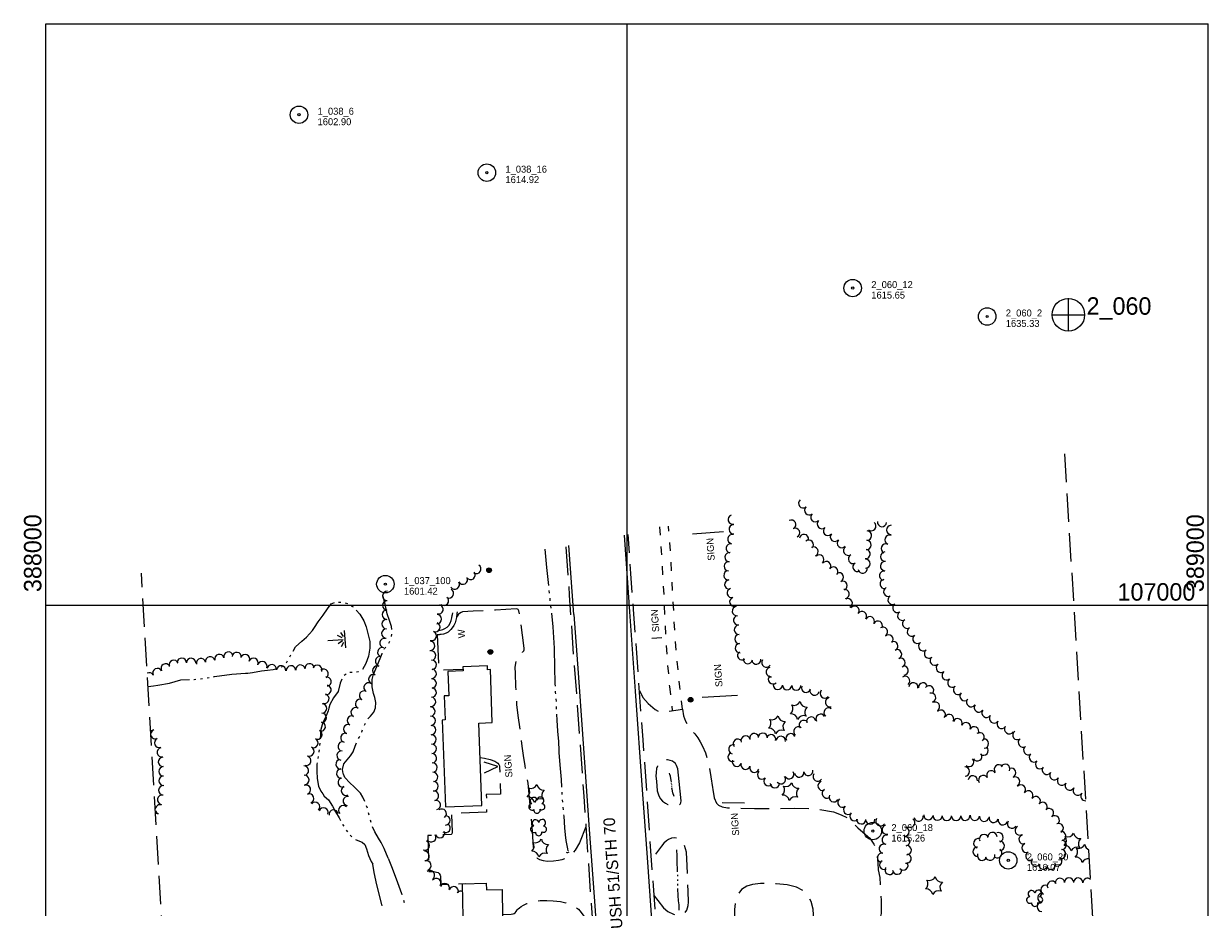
# Model space of a CAD drawing. Header units: feet. Extents: x 387890 to 389858, y 106000 to 107500.
# Tile 2 of 4: x 387981 to 389000, y 106740 to 107500. Entities that reach past the tile are written whole.
import ezdxf
from ezdxf.enums import TextEntityAlignment as Align

# ---------------------------------------------------------------- set-up
doc = ezdxf.new("R2010")
doc.units = ezdxf.units.FT
doc.header["$MEASUREMENT"] = 0
for name, pattern in [('DGN Style 3', [34.137082, 24.38363, -9.753452]), ('DGN Style 5', [17.068541, 7.315089, -9.753452]), ('DGN Style 6', [46.377664, 0.024384, -9.753452, 17.068541, -9.753452, 0.024384, -9.753452])]:
    doc.linetypes.add(name, pattern=pattern)
for name, color, linetype, lineweight in [('E_DWY', 73, 'DGN Style 3', 0), ('E_LAND_Vegetation', 21, 'Continuous', 0), ('E_MAP_GridLines', 251, 'Continuous', 0), ('E_MAP_Limits', 21, 'DGN Style 3', 0), ('E_MAP_PassPoints', 40, 'Continuous', 0), ('E_MISCPROP', 40, 'Continuous', 0), ('E_MISCPROP_HvyLine', 54, 'Continuous', 13), ('E_MISCPROP_Railing', 40, 'Continuous', 0), ('E_PATH_Sidewalk', 73, 'DGN Style 5', 0), ('E_RDWY', 40, 'Continuous', 13), ('E_RDWY_Gravel', 40, 'DGN Style 3', 13), ('E_RDWY_Name', 221, 'Continuous', 0), ('E_WTR', 251, 'DGN Style 6', 0)]:
    doc.layers.add(name, color=color, linetype=linetype, lineweight=lineweight)
doc.styles.add('Style-IGR_FONT_0', font='IGR_FONT_0.shx')

# ---------------------------------------------------------------- blocks, each defined once
blk = doc.blocks.new('PP')
at = {"layer": 'E_MAP_PassPoints', "color": 40, "linetype": 'Continuous', "lineweight": 0}
for radius in [7.5, 0.96]:
    blk.add_circle((0, 0), radius, dxfattribs=at)
blk = doc.blocks.new('PHOTOC')
at = {"layer": 'E_MAP_Limits', "color": 73, "linetype": 'Continuous', "lineweight": 0}
for p, q in [((0.1, 14.1), (0.1, -13.8)), ((-13.8, 0), (14.1, 0))]:
    blk.add_line(p, q, dxfattribs=at)
blk.add_circle((0.2, 0), 14, dxfattribs=at)
blk = doc.blocks.new('WAL')
at = {"layer": 'E_MISCPROP_Railing', "color": 40, "linetype": 'Continuous', "lineweight": 0, "style": 'Style-IGR_FONT_0'}
blk.add_text('W', height=6, rotation=359.9999, dxfattribs=at).set_placement((-2.3, -0.3), align=Align.MIDDLE_LEFT)
blk = doc.blocks.new('CULVRT_4')
at = {"layer": 'E_MISCPROP_Railing', "color": 40, "linetype": 'Continuous', "lineweight": 0}
blk.add_arc((10, 7.5), 12.5, 216.87842, 323.11799, dxfattribs=at)
blk = doc.blocks.new('POLE_1')
at = {"layer": 'E_MISCPROP', "color": 20, "linetype": 'Continuous', "lineweight": 0}
for radius in [2.02, 1.52, 1.01, 0.502]:
    blk.add_circle((0, 0), radius, dxfattribs=at)
blk = doc.blocks.new('SIGN')
at = {"layer": 'E_MISCPROP', "color": 20, "linetype": 'Continuous', "lineweight": 0, "style": 'Style-IGR_FONT_0'}
blk.add_text('SIGN', height=6, rotation=359.9999, dxfattribs=at).set_placement((-9.6, 0), align=Align.MIDDLE_LEFT)
blk = doc.blocks.new('PINEL')
at = {"layer": 'E_LAND_Vegetation', "color": 93, "linetype": 'Continuous', "lineweight": 0}
for centre, start, end in [((-8.1, 7.3), 275.2112, 0.9761), ((-10.4, -3.4), 335.2112, 60.9761), ((2.3, 10.7), 215.2112, 300.9761), ((10.4, 3.4), 155.2112, 240.9761), ((-2.3, -10.7), 35.2112, 120.9761), ((8.1, -7.3), 95.2112, 180.9761)]:
    blk.add_arc(centre, 5.72, start, end, dxfattribs=at)
blk = doc.blocks.new('TREE')
at = {"layer": 'E_LAND_Vegetation', "color": 93, "linetype": 'Continuous', "lineweight": 0}
for centre, radius, start, end in [((-4.5, 0.2), 2.78, 78.0715, 279.0825), ((-1.5, 4.3), 2.78, 1.3945, 209.1674), ((3.6, 2.4), 2.97, 278.4236, 139.6574), ((-2, -4.2), 2.61, 140.7796, 358.7122), ((3.5, -3.4), 2.97, 196.0744, 79.0477)]:
    blk.add_arc(centre, radius, start, end, dxfattribs=at)
blk = doc.blocks.new('MARSH')
at = {"layer": 'E_WTR', "color": 161, "linetype": 'Continuous', "lineweight": 0}
for p, q in [((0, 15), (0, 1.6)), ((-6.1, 3.5), (-2.4, 1.4)), ((-1.3, 2.4), (-3.5, 6.2)), ((1.5, 2.4), (3.7, 6.2)), ((6.2, 3.5), (2.6, 1.4)), ((-7.4, 0), (7.4, 0))]:
    blk.add_line(p, q, dxfattribs=at)

msp = doc.modelspace()

# ---------------------------------------------------------------- linework, layer by layer
at = {"layer": 'E_DWY', "color": 51, "linetype": 'DGN Style 3', "lineweight": 0, "flags": 128}
for points in [[(388464.6, 106809.2), (388459.1, 106795.4), (388455.5, 106789.3), (388453, 106786.2), (388449.9, 106783.7), (388447, 106782), (388444, 106780.8), (388440.9, 106780.2), (388436.6, 106779.8), (388431.3, 106779.5), (388428.1, 106779.9), (388425.1, 106781), (388423, 106782.1), (388421.6, 106784), (388420.4, 106786.5), (388419.7, 106788.6), (388419.4, 106791.2), (388418.7, 106805.4), (388416.7, 106827.9), (388414.9, 106846.9), (388413.9, 106853.5), (388412.3, 106861.7), (388410.9, 106870.7), (388409.9, 106878.7), (388408, 106892.6), (388406.3, 106905), (388405.3, 106914.4), (388404.7, 106922.2), (388404.4, 106929.9), (388404, 106941.4), (388403.8, 106946.3), (388404.2, 106950), (388404.9, 106952.6), (388406.1, 106955.2), (388408.1, 106957.7), (388410.2, 106959.4), (388411.2, 106960.6), (388411.5, 106961.5), (388411.4, 106962.9), (388410.1, 106974.2), (388407.9, 106990.8), (388406.9, 106995.1), (388406.2, 106996.2), (388405.8, 106996.5), (388404.7, 106996.8), (388386.7, 106995.5), (388367.7, 106994.7), (388358.5, 106994.1), (388357.2, 106993.6), (388355.9, 106992.8), (388355.1, 106992.1), (388354.5, 106991.2), (388354, 106990.4), (388353.1, 106988.6)], [(388336.8, 106974.3), (388338.2, 106944.1), (388358.8, 106945)], [(388510.6, 106926.5), (388513.7, 106920.6), (388518.2, 106915.4), (388524.3, 106910.1), (388527.7, 106908.3), (388530.6, 106908), (388547.6, 106910.4), (388548.5, 106904.7), (388550.4, 106900), (388552.8, 106895.6), (388555.5, 106892.5), (388558.2, 106889.3), (388560.9, 106885.7), (388562.8, 106882.5), (388565, 106878.5), (388567.4, 106872.9), (388570.1, 106863.7), (388572.1, 106852.4), (388573.5, 106843.2), (388573.7, 106841.3)], [(388373.6, 106868.9), (388377.4, 106868.4), (388382.3, 106867.3), (388386.4, 106865.7), (388388.9, 106864), (388389.8, 106862.8), (388390.2, 106861.8), (388390.3, 106860.7), (388391, 106837.4), (388378.9, 106837.2), (388379.2, 106821.8), (388348.9, 106820.9), (388349.5, 106805), (388349.5, 106803.7), (388349.3, 106803.3), (388349, 106803), (388348.6, 106802.7), (388328.5, 106801.7), (388329.5, 106770.9), (388333.9, 106770.8), (388336.2, 106770.4), (388337.5, 106769.9), (388338.5, 106769.2), (388339.2, 106767.8), (388339.6, 106766.7), (388339.7, 106759.9), (388360.9, 106760.5), (388360.9, 106760.3)], [(388544.9, 106848.3), (388543.8, 106859.1), (388542.6, 106862.1), (388541.6, 106863.7), (388540.6, 106864.6), (388539, 106865.6), (388537, 106866.3), (388534.8, 106866.8), (388532.8, 106866.7), (388530.4, 106865.9), (388528.8, 106864.9), (388527.3, 106863.4), (388526.2, 106861.4), (388525.3, 106859.4), (388525, 106856.1), (388524.9, 106852.9), (388525.2, 106848.6)], [(388525.2, 106848.6), (388526, 106840.3), (388527.3, 106836), (388528.7, 106833.2), (388530.6, 106831.2), (388533, 106829.6), (388535.2, 106828.5), (388537.3, 106827.6), (388538.9, 106827.5), (388541.1, 106827.6), (388544.9, 106828.1), (388545.8, 106828.7), (388546.4, 106829.8), (388546.6, 106831.6), (388544.9, 106848.3)], [(388573.7, 106841.3), (388575, 106834.2), (388576.9, 106829.6), (388578.7, 106827.8), (388581.8, 106826.6), (388586.5, 106825.5), (388609.7, 106824.9), (388643.9, 106825.2), (388662.6, 106824.8), (388677.5, 106822.3), (388684.3, 106819.7), (388689.9, 106816.9), (388693.6, 106813.4), (388698.4, 106808.4), (388702.8, 106804.8), (388708.9, 106799.4), (388712.3, 106794.3), (388714, 106790.5), (388715.1, 106784), (388715.7, 106778.1), (388716.1, 106772.3), (388717.4, 106765.6), (388718.1, 106755.5), (388718.5, 106746.2), (388718.6, 106734.6), (388717.3, 106729.1), (388715.5, 106724.3), (388712.5, 106718.3), (388708.1, 106714), (388703.5, 106710.2), (388699, 106707.9), (388693.5, 106705.4), (388687.7, 106703.3), (388681.2, 106702), (388676.9, 106701.7), (388673.8, 106702.1), (388669.7, 106704), (388666.5, 106706.7), (388663.5, 106712.7), (388661.6, 106719.9), (388660.8, 106728.6), (388660.1, 106738.4), (388658.3, 106744.9), (388655.8, 106749.9), (388651.3, 106754.5), (388645.9, 106757.5), (388637.7, 106759.4), (388628.4, 106760.3), (388621.8, 106760.7), (388614.7, 106760.5), (388607.9, 106759.8), (388602.9, 106758.1), (388598.4, 106755.3), (388595.4, 106751.3), (388593.2, 106744.9), (388592.3, 106738.1), (388592.4, 106728.9), (388592.7, 106719.3), (388592.6, 106711), (388591.1, 106706.5), (388588.7, 106703.8), (388585.2, 106702.6), (388581, 106702.3), (388566.5, 106701.5), (388554.9, 106700.7), (388550, 106699.7), (388547.8, 106698.7), (388545.4, 106697.2), (388543.1, 106694.3), (388541.4, 106691.5), (388536.1, 106680), (388533, 106670.1), (388531.3, 106661.7), (388530.1, 106651.7)], [(388523.3, 106750), (388526.4, 106745.8), (388531.4, 106739.5), (388535.1, 106736.5), (388540, 106734.1), (388542.5, 106733.4), (388545.6, 106733.3), (388548.2, 106734.2), (388550.1, 106735.6), (388551.4, 106737.7), (388552.6, 106741.5), (388552.8, 106744.6), (388552.6, 106754), (388551.7, 106775.7), (388551, 106787.6), (388549.4, 106793.6), (388547.8, 106796.2), (388545.3, 106798.3), (388543.2, 106799.5), (388540.5, 106799.9), (388538.1, 106799.5), (388535.6, 106798.4), (388533.8, 106797.2), (388531.5, 106795.2), (388529.6, 106792.5), (388521.1, 106781)], [(388393, 106734), (388400.3, 106734.1), (388402, 106734.3), (388402.9, 106734.7), (388403.8, 106735.4), (388404.5, 106736.5), (388405.4, 106737.8), (388406.3, 106738.8), (388407.5, 106739.7), (388408.8, 106740.6), (388410.9, 106741.8), (388413.8, 106743.3), (388416.9, 106744.5), (388421.1, 106745.3), (388425.2, 106745.8), (388430.9, 106745.9), (388436.3, 106745.7), (388442.7, 106745), (388447.3, 106743.8), (388451.3, 106742.3), (388455.3, 106740.6), (388458.2, 106738.5), (388460.6, 106735.7), (388462.8, 106732.5), (388470.9, 106717.5)]]:
    msp.add_lwpolyline(points, dxfattribs=at)
at = {"layer": 'E_LAND_Vegetation', "color": 93, "linetype": 'Continuous', "lineweight": 0}
for centre, radius, start, end in [((388651.5, 107087.5), 4.01, 128.498, 308.4827), ((388656.6, 107081.5), 4.01, 132.8905, 312.8752), ((388662, 107075.6), 4.01, 132.8905, 312.8752), ((388590.8, 107073.5), 3.99, 106.2542, 286.2389), ((388591.7, 107065.1), 3.99, 92.5324, 272.5171), ((388641.3, 107069.2), 3.94, 297.6518, 117.6364), ((388667.5, 107069.7), 4.01, 132.7653, 312.75), ((388710.1, 107067.9), 4.01, 230.7654, 50.7501), ((388719.3, 107071.4), 4.01, 174.0084, 353.9931), ((388727.2, 107064.6), 4.01, 90.7946, 270.7792), ((388590.6, 107056.7), 3.99, 79.2848, 259.2695), ((388644.6, 107062.2), 3.94, 294.0253, 114.01), ((388652.2, 107056.9), 3.94, 352.0308, 172.0155), ((388672.9, 107063.8), 4.01, 132.7653, 312.75), ((388678.8, 107058.7), 4.01, 139.4547, 319.4394), ((388706.4, 107059.7), 4.01, 267.2325, 87.2171), ((388725.7, 107056.1), 4.01, 68.9709, 248.9555), ((388589.2, 107048.8), 3.99, 79.2848, 259.2695), ((388656.4, 107052), 3.94, 312.2433, 132.228), ((388660.5, 107046), 3.94, 296.1578, 116.1424), ((388684.8, 107053.3), 4.01, 137.5268, 317.5115), ((388690.2, 107046.7), 4.01, 123.0361, 303.0208), ((388705.2, 107043.9), 4.01, 263.248, 83.2327), ((388706, 107051.7), 4.01, 266.8163, 86.8009), ((388722.6, 107048.6), 4.01, 66.7561, 246.7408), ((388588.2, 107041.1), 3.99, 83.3181, 263.3028), ((388665.4, 107039.2), 3.94, 312.6617, 132.6463), ((388671.4, 107033.6), 3.94, 322.9378, 142.9225), ((388694.4, 107039.7), 4.01, 117.6703, 297.655), ((388705.1, 107035.6), 4.01, 269.9252, 89.9099), ((388722, 107041.7), 4.01, 92.5226, 272.5073), ((388721.9, 107033.5), 4.01, 87.4837, 267.4684), ((388365.4, 107025.9), 4.02, 217.0815, 37.0662), ((388370.3, 107031), 4.02, 238.7565, 58.7411), ((388587.2, 107025.6), 3.99, 94.9104, 274.8951), ((388587.5, 107033.3), 3.99, 86.6707, 266.6554), ((388677.5, 107028.8), 3.94, 318.8907, 138.8754), ((388682.3, 107023.9), 3.94, 294.0649, 114.0496), ((388698.2, 107032.8), 4.01, 120.9167, 300.9014), ((388702.7, 107031.4), 4.01, 191.4039, 11.3885), ((388721, 107025.3), 4.01, 79.2008, 259.1855), ((388351.8, 107017.5), 4.02, 213.309, 33.2936), ((388358.8, 107021.9), 4.02, 208.5787, 28.5634), ((388587.9, 107017.7), 3.99, 94.9104, 274.8951), ((388685.5, 107016.7), 3.94, 294.0649, 114.0496), ((388721.6, 107018.1), 4.01, 99.1081, 279.0927), ((388293.7, 107007.8), 4.02, 88.6138, 268.5985), ((388346.8, 107010), 4.02, 243.7218, 63.7065), ((388590, 107010.4), 3.99, 106.1665, 286.1512), ((388687.2, 107009.5), 3.94, 280.9814, 100.9661), ((388724.7, 107011.4), 4.01, 115.822, 295.8067), ((388728.4, 107004.5), 4.01, 120.7839, 300.7686), ((388293.6, 106999.7), 4.02, 88.6138, 268.5985), ((388337.8, 106996.3), 4.02, 255.167, 75.1516), ((388342.5, 107003.7), 4.02, 230.3612, 50.3458), ((388592.2, 107002.8), 3.99, 109.1154, 289.1001), ((388594.5, 106994.8), 3.99, 97.5198, 277.5045), ((388689.9, 107001.6), 3.94, 296.7018, 116.6865), ((388695.7, 106995.2), 3.94, 323.7515, 143.7362), ((388732.5, 106997.6), 4.01, 120.7839, 300.7686), ((388293.1, 106983.6), 4.02, 88.339, 268.3236), ((388293.4, 106991.7), 4.02, 88.6138, 268.5985), ((388336.4, 106988), 4.02, 268.2096, 88.1943), ((388595.5, 106986.9), 3.99, 97.5198, 277.5045), ((388702.1, 106990.5), 3.94, 325.454, 145.4387), ((388708.9, 106986.1), 3.94, 331.1514, 151.1361), ((388736.7, 106990.8), 4.01, 121.4315, 301.4162), ((388740.9, 106983.9), 4.01, 121.3127, 301.2973), ((388292.9, 106975.6), 4.02, 88.339, 268.3236), ((388332.1, 106973.4), 4.02, 249.1885, 69.1731), ((388335.1, 106980.9), 4.02, 246.9731, 66.9578), ((388596.2, 106978.7), 3.99, 92.526, 272.5107), ((388715.7, 106982.3), 3.94, 330.3722, 150.3568), ((388720.1, 106977.2), 3.94, 302.881, 122.8657), ((388745, 106977.1), 4.01, 121.3127, 301.2973), ((388291.3, 106967.3), 4.02, 77.2755, 257.2602), ((388330.6, 106964.9), 4.02, 264.5852, 84.5699), ((388596.6, 106970.8), 3.99, 92.526, 272.5107), ((388597, 106962.9), 3.99, 95.6471, 275.6318), ((388725, 106970.5), 3.94, 315.7407, 135.7253), ((388729.1, 106964.8), 3.94, 294.3262, 114.3109), ((388749.8, 106971), 4.01, 128.5064, 308.4911), ((388754.8, 106964.6), 4.01, 127.5665, 307.5512), ((388149.3, 106953.6), 4.02, 15.0022, 194.9868), ((388157.1, 106955.7), 4.02, 15.0022, 194.9868), ((388164.2, 106955.3), 4.02, 352.603, 172.5876), ((388171.4, 106953.5), 4.02, 336.2592, 156.2439), ((388289.4, 106959.4), 4.02, 75.4166, 255.4013), ((388331.5, 106956.5), 4.02, 276.7915, 96.7762), ((388599, 106956.7), 3.99, 127.0923, 307.077), ((388732.3, 106957.7), 3.94, 293.6472, 113.6319), ((388759.7, 106958.3), 4.01, 127.5665, 307.5512), ((388103.1, 106945.5), 4.02, 30.2446, 210.2293), ((388110, 106948.6), 4.02, 19.0812, 199.0659), ((388117, 106950.4), 4.02, 358.0587, 178.0434), ((388125, 106950.2), 4.02, 358.0587, 178.0434), ((388133.5, 106950), 4.02, 11.1452, 191.1299), ((388141.4, 106951.6), 4.02, 11.1452, 191.1299), ((388178.7, 106950.3), 4.02, 336.2592, 156.2439), ((388186.3, 106947.4), 4.02, 339.2525, 159.2372), ((388194.4, 106944.8), 4.02, 352.6589, 172.6436), ((388202.4, 106943.8), 4.02, 352.6589, 172.6436), ((388210.9, 106943.8), 4.02, 4.9115, 184.8962), ((388219, 106944.5), 4.02, 7.348, 187.3326), ((388226.9, 106945.6), 4.02, 7.348, 187.3326), ((388233.6, 106944.4), 4.02, 338.8969, 158.8816), ((388285.1, 106943.6), 4.02, 65.6565, 245.6412), ((388287.5, 106951.7), 4.02, 77.0025, 256.9872), ((388332.1, 106948.6), 4.02, 274.1412, 94.1259), ((388604, 106953.5), 3.99, 170.2951, 350.2798), ((388611.2, 106953.1), 3.99, 187.2913, 7.276), ((388619.8, 106950.6), 3.99, 146.3336, 326.3183), ((388623.6, 106942.3), 3.99, 99.9856, 279.9702), ((388735.3, 106950.5), 3.94, 291.2183, 111.2029), ((388738, 106943.7), 3.94, 274.567, 94.5517), ((388764.7, 106952.2), 4.01, 130.2014, 310.186), ((388770, 106946), 4.01, 127.9552, 307.9399), ((388089, 106937.8), 4.02, 31.4564, 115.0069), ((388096, 106941.5), 4.02, 27.1128, 207.0975), ((388238.9, 106940.8), 4.02, 304.058, 124.0426), ((388241.5, 106934.2), 4.02, 279.9963, 99.981), ((388281.7, 106936.3), 4.02, 65.6565, 245.6412), ((388332, 106940.9), 4.02, 265.8692, 85.8538), ((388332, 106932.6), 4.02, 273.3738, 93.3584), ((388625.5, 106936.1), 3.99, 133.4832, 313.4679), ((388739.3, 106934.8), 3.94, 308.6418, 128.6264), ((388774.9, 106939.6), 4.01, 127.9552, 307.9399), ((388779.8, 106933.3), 4.01, 127.9552, 307.9399), ((388241.4, 106927.1), 4.02, 258.7327, 78.7174), ((388273.8, 106922.2), 4.02, 61.9053, 241.89), ((388277.6, 106929.1), 4.02, 58.8387, 238.8234), ((388332, 106924.8), 4.02, 265.284, 85.2687), ((388629.7, 106931.3), 3.99, 177.5562, 357.5409), ((388637.7, 106931), 3.99, 177.5562, 357.5409), ((388645.6, 106930.8), 3.99, 179.3452, 359.3299), ((388654, 106928.9), 3.99, 159.961, 339.9457), ((388661.3, 106926.5), 3.99, 167.2715, 347.2562), ((388670, 106924), 3.99, 136.4044, 316.3891), ((388746.3, 106929.2), 3.94, 351.4903, 171.475), ((388754.6, 106929.2), 3.94, 7.1026, 187.0873), ((388759.9, 106926.7), 3.94, 322.535, 142.5197), ((388784.7, 106927), 4.01, 127.9552, 307.9399), ((388239.7, 106919.4), 4.02, 255.5659, 75.5506), ((388270.3, 106915), 4.02, 64.4513, 244.436), ((388331.4, 106916.8), 4.02, 265.9426, 85.9273), ((388674.6, 106916.5), 3.99, 102.3048, 282.2895), ((388761.6, 106920.4), 3.94, 287.0245, 107.0092), ((388765, 106912.7), 3.94, 301.2311, 121.2157), ((388790.3, 106921.7), 4.01, 136.7723, 316.7569), ((388796, 106916.5), 4.01, 145.1632, 325.1479), ((388237.4, 106903.1), 4.02, 268.44, 88.4247), ((388237.6, 106911.1), 4.02, 268.44, 88.4247), ((388266.5, 106907.8), 4.02, 61.8496, 241.8343), ((388330.8, 106908.5), 4.02, 272.5266, 92.5113), ((388666.5, 106902.2), 3.99, 29.0968, 209.0814), ((388673.3, 106907.6), 3.99, 53.669, 233.6537), ((388769.9, 106905.8), 3.94, 318.5417, 138.5263), ((388777.1, 106902), 3.99, 330.2054, 150.1901), ((388802.6, 106911.9), 4.01, 145.1632, 325.1479), ((388809.2, 106907.3), 4.01, 143.5094, 323.4941), ((388236.5, 106895.4), 4.02, 260.1201, 80.1048), ((388260.1, 106893.3), 4.02, 67.1802, 247.1649), ((388263.2, 106900.7), 4.02, 67.1802, 247.1649), ((388331.2, 106900.5), 4.02, 272.5266, 92.5113), ((388331.5, 106892.5), 4.02, 271.7305, 91.7152), ((388647.3, 106891.3), 3.99, 53.8664, 233.8511), ((388652, 106896.9), 3.99, 37.2982, 217.2829), ((388658.4, 106899.8), 3.99, 14.2357, 194.2204), ((388784.4, 106898.3), 3.99, 336.3263, 156.311), ((388791.5, 106895), 3.99, 332.6241, 152.6088), ((388798.6, 106891.4), 3.99, 332.6241, 152.6088), ((388815.7, 106902.5), 4.01, 143.5094, 323.4941), ((388822.2, 106897.8), 4.01, 144.2037, 324.1884), ((388828.7, 106893.3), 4.01, 145.9177, 325.9024), ((388090, 106896), 4.02, 273.9506, 301.964), ((388094.4, 106888.9), 4.02, 112.0041, 172.4736), ((388094.4, 106888.9), 4.02, 194.3116, 291.9888), ((388097.4, 106881.4), 4.02, 112.0041, 291.9888), ((388230.2, 106881.3), 4.02, 244.7179, 64.7025), ((388233.7, 106888.6), 4.02, 243.3271, 63.3118), ((388257.7, 106885.8), 4.02, 73.3936, 253.3782), ((388331.8, 106884.4), 4.02, 271.7305, 91.7152), ((388595.3, 106880.7), 3.99, 38.6546, 218.6393), ((388602, 106883.5), 3.99, 19.9379, 199.9225), ((388609.5, 106885.6), 3.99, 15.9933, 195.9779), ((388616.7, 106885.9), 3.99, 356.6462, 176.6309), ((388624, 106884.6), 3.99, 343.0302, 163.0149), ((388632.2, 106883.2), 3.99, 354.0939, 174.0786), ((388640.7, 106885.4), 3.99, 24.6656, 204.6503), ((388803.3, 106886.3), 3.99, 306.3922, 126.3769), ((388807, 106880.8), 3.99, 273.5869, 93.5716), ((388835.8, 106888.2), 4.01, 125.5219, 305.5065), ((388840.5, 106881.7), 4.01, 125.5219, 305.5065), ((388099.7, 106873.3), 4.02, 100.4033, 280.388), ((388226.7, 106874.1), 4.02, 244.7179, 64.7025), ((388254.4, 106870.5), 4.02, 82.2211, 262.2057), ((388255.4, 106878.5), 4.02, 82.2211, 262.2057), ((388332, 106876.4), 4.02, 271.2692, 91.2539), ((388591.4, 106875.9), 3.99, 76.9505, 256.9352), ((388806.7, 106874.8), 3.99, 228.3318, 48.3165), ((388845.1, 106875.1), 4.01, 125.5219, 305.5065), ((388100.8, 106865.1), 4.02, 93.6072, 273.5919), ((388224.1, 106866.1), 4.02, 255.0618, 75.0465), ((388253.5, 106863), 4.02, 94.8162, 274.8008), ((388332.2, 106868.3), 4.02, 273.1343, 93.119), ((388332.7, 106860.3), 4.02, 273.1343, 93.119), ((388590.8, 106869.4), 3.99, 111.3294, 291.3141), ((388594.5, 106865.2), 3.99, 159.8252, 339.8098), ((388794.4, 106865), 3.99, 225.9386, 45.9233), ((388801.3, 106869.9), 3.99, 211.4891, 31.4737), ((388849.9, 106869), 4.01, 132.5533, 312.538), ((388855.3, 106863.1), 4.01, 132.5533, 312.538), ((388101.2, 106857), 4.02, 91.3933, 271.378), ((388222.1, 106857.7), 4.02, 273.0702, 93.0548), ((388254.1, 106855), 4.02, 94.8162, 274.8008), ((388333.2, 106852.2), 4.02, 274.097, 94.0816), ((388601.9, 106862.6), 3.99, 161.673, 341.6576), ((388609.5, 106860.1), 3.99, 161.673, 341.6576), ((388616.1, 106854.2), 3.99, 133.2736, 313.2583), ((388639.5, 106854.5), 3.99, 210.0406, 30.0253), ((388648.1, 106855.9), 3.99, 187.8824, 7.867), ((388655.9, 106857.3), 3.99, 190.4907, 10.4754), ((388664, 106852.5), 3.99, 145.162, 325.1467), ((388790.6, 106856.8), 3.99, 272.5225, 92.5071), ((388813.3, 106853.6), 3.99, 30.967, 210.9517), ((388819.8, 106858.7), 3.99, 39.8806, 219.8653), ((388825.3, 106859.2), 3.99, 333.4717, 153.4564), ((388830.5, 106855.8), 3.99, 292.599, 112.5837), ((388861.1, 106858.3), 4.01, 144.2949, 324.2796), ((388867.6, 106853.6), 4.01, 144.7788, 324.7634), ((388101.1, 106840.7), 4.02, 87.0462, 267.0309), ((388101.3, 106848.9), 4.02, 91.3933, 271.378), ((388222.5, 106849.6), 4.02, 273.0702, 93.0548), ((388223.8, 106841.1), 4.02, 290.7851, 110.7698), ((388255.4, 106847.5), 4.02, 107.3839, 287.3686), ((388258.2, 106840.3), 4.02, 114.8099, 294.7946), ((388333.6, 106844.2), 4.02, 271.8356, 91.8203), ((388621.6, 106848.5), 3.99, 135.8874, 315.8721), ((388627.1, 106846.7), 3.99, 181.2265, 1.2112), ((388632.4, 106850.2), 3.99, 218.3119, 38.2965), ((388668.2, 106844.5), 3.99, 109.491, 289.4757), ((388797.4, 106849.2), 3.99, 352.7063, 172.691), ((388806.4, 106849.5), 3.99, 30.967, 210.9517), ((388833.8, 106848.3), 3.99, 298.0835, 118.0682), ((388838.9, 106841.4), 3.99, 318.1589, 138.1436), ((388874.1, 106849), 4.01, 144.7788, 324.7634), ((388880.8, 106844.8), 4.01, 148.8328, 328.8175), ((388100.1, 106832.5), 4.02, 79.9199, 259.9046), ((388226.6, 106833.6), 4.02, 290.7851, 110.7698), ((388259.8, 106831.5), 4.02, 80.8012, 260.7859), ((388334, 106835.9), 4.02, 281.1391, 101.1238), ((388671.8, 106837.9), 3.99, 121.5773, 301.562), ((388677.8, 106834.7), 3.99, 152.0647, 332.0494), ((388845.2, 106836.2), 3.99, 323.5575, 143.5422), ((388851.6, 106831.4), 3.99, 323.5575, 143.5422), ((388887.7, 106840.5), 4.01, 147.3914, 327.3761), ((388894.3, 106835.7), 4.01, 142.9921, 274.9879), ((388098.2, 106824.3), 4.02, 69.067, 173.5343), ((388231.7, 106826.4), 4.02, 317.5228, 137.5075), ((388238.9, 106821.6), 4.02, 340.3888, 160.3735), ((388247.6, 106819.8), 4.02, 8.1308, 188.1155), ((388255.8, 106823.5), 4.02, 46.0164, 226.0011), ((388335.5, 106828), 4.02, 281.1391, 101.1238), ((388340.6, 106820.6), 4.02, 307.5985, 127.5832), ((388685.2, 106830.1), 3.99, 128.7316, 308.7163), ((388690.2, 106823.9), 3.99, 128.7316, 308.7163), ((388857.5, 106826.4), 3.99, 318.8801, 138.8648), ((388863, 106821.1), 3.99, 308.1458, 128.1304), ((388098.2, 106824.3), 4.02, 193.2509, 249.0517), ((388095.2, 106816.7), 4.02, 65.2237, 100.1016), ((388343.8, 106814.8), 4.02, 271.596, 91.5807), ((388695.7, 106818.5), 3.99, 135.4109, 315.3956), ((388701.4, 106815.7), 3.99, 178.2096, 358.1943), ((388709.2, 106815.5), 3.99, 183.6955, 3.6801), ((388718, 106814.1), 3.99, 146.5834, 326.5681), ((388743.6, 106812.9), 3.99, 236.1681, 56.1528), ((388750.9, 106818.1), 3.99, 190.9803, 10.965), ((388759.2, 106819.3), 3.99, 176.7092, 356.6939), ((388767.2, 106818.9), 3.99, 176.7092, 356.6939), ((388775, 106818.6), 3.99, 180.2366, 0.2213), ((388783, 106818.6), 3.99, 181.0313, 1.016), ((388791, 106818.8), 3.99, 181.0313, 1.016), ((388799.2, 106818.8), 3.99, 173.2249, 353.2096), ((388807.2, 106817.9), 3.99, 173.2249, 353.2096), ((388815.3, 106816.9), 3.99, 165.715, 345.6997), ((388823.1, 106814.9), 3.99, 165.715, 345.6997), ((388831.1, 106812), 3.99, 148.5707, 328.5554), ((388867.9, 106814.9), 3.99, 308.1458, 128.1304), ((388339.1, 106803.9), 4.02, 201.2629, 21.2476), ((388343.9, 106808.2), 4.02, 235.6637, 55.6484), ((388723.3, 106806.9), 3.99, 103.8326, 283.8173), ((388738.8, 106805.1), 3.99, 270.0878, 90.0725), ((388814.2, 106800.4), 4.07, 4.2838, 184.2685), ((388819.5, 106800.3), 4.07, 288.7978, 108.7824), ((388837.7, 106806.1), 3.99, 118.2036, 298.1883), ((388871.4, 106808.2), 3.99, 295.9959, 115.9806), ((388873.5, 106801.4), 3.99, 275.7974, 95.782), ((388326.1, 106793.1), 4.02, 247.8565, 67.8412), ((388331.5, 106800.2), 4.02, 212.6953, 32.68), ((388720.8, 106790.3), 3.99, 71.8464, 251.8311), ((388723.3, 106798.2), 3.99, 80.9382, 260.9228), ((388739.2, 106796.7), 3.99, 282.1513, 102.136), ((388740.6, 106789.3), 3.99, 271.478, 91.4627), ((388802.2, 106795.2), 4.07, 73.6002, 253.5849), ((388807.1, 106798.7), 4.07, 23.2063, 203.1909), ((388820.5, 106793), 4.07, 271.1214, 91.106), ((388841.1, 106798.5), 3.99, 105.3279, 285.3126), ((388843.6, 106791.1), 3.99, 110.9579, 290.9425), ((388873.9, 106793.8), 3.99, 265.3135, 85.2982), ((388888.5, 106796.4), 5.72, 249.2388, 335.0037), ((388899.4, 106794.9), 5.72, 189.2388, 247.6976), ((388325.9, 106784.2), 4.02, 272.5227, 92.5074), ((388719.4, 106782.7), 3.99, 79.8259, 259.8106), ((388740.4, 106781.9), 3.99, 256.1397, 76.1244), ((388801.6, 106788), 4.07, 94.2127, 274.1973), ((388805.4, 106784.5), 4.07, 159.7785, 339.7632), ((388812.3, 106784.5), 4.07, 193.148, 13.1326), ((388818.4, 106786.6), 4.07, 238.2342, 58.2188), ((388846.9, 106784.2), 3.99, 118.2002, 298.1849), ((388870.1, 106779.5), 3.99, 242.0095, 61.9942), ((388873.3, 106785.9), 3.99, 265.3135, 85.2982), ((388881.8, 106787.7), 5.72, 309.2388, 35.0037), ((388885.9, 106777.6), 5.72, 9.2388, 95.0037), ((388327.5, 106775.9), 4.02, 286.7257, 106.7103), ((388721.2, 106776.5), 3.99, 114.6629, 294.6476), ((388725.9, 106772.2), 3.99, 149.5556, 329.5403), ((388732.4, 106772.4), 3.99, 184.3758, 4.3605), ((388737.7, 106776.1), 3.99, 220.0962, 40.0809), ((388851.7, 106779.3), 3.99, 144.2706, 324.2553), ((388858, 106776.8), 3.99, 171.2151, 351.1998), ((388864.7, 106776.6), 3.99, 201.867, 21.8517), ((388896.8, 106776.1), 5.72, 80.958, 155.0037), ((388330.5, 106767.7), 4.02, 305.9486, 125.9333), ((388336, 106761), 4.02, 325.6561, 145.6408), ((388865.5, 106758.6), 4.02, 27.0841, 207.0687), ((388872.4, 106761), 4.02, 6.924, 186.9087), ((388880.2, 106761.5), 4.02, 0.9814, 180.966), ((388888.1, 106761.3), 4.02, 358.5802, 178.5649), ((388896.1, 106761), 4.02, 48.7838, 177.7507), ((388343.3, 106756.6), 4.02, 340.0814, 160.0661), ((388350.9, 106753.8), 4.02, 340.464, 160.4487), ((388357, 106749.9), 4.02, 64.954, 141.013), ((388857.3, 106748.3), 4.02, 84.5203, 264.505), ((388859.9, 106755.1), 4.02, 65.4294, 245.4141), ((388856.7, 106740.6), 4.02, 91.1648, 271.1495)]:
    msp.add_arc(centre, radius, start, end, dxfattribs=at)
at = {"layer": 'E_MAP_GridLines', "color": 161, "linetype": 'Continuous', "lineweight": 0}
for p, q in [((388000, 106000), (388000, 107500)), ((388000, 107500), (389000, 107500)), ((388500, 106000), (388500, 107500)), ((389000, 106000), (389000, 107500)), ((388000, 107000), (389000, 107000))]:
    msp.add_line(p, q, dxfattribs=at)
at = {"layer": 'E_MAP_Limits', "color": 73, "linetype": 'DGN Style 3', "lineweight": 0, "flags": 128}
for points in [[(388917.3, 106458.3), (388876.2, 107135.8)], [(388119.3, 106402.1), (388082.2, 107027.5)]]:
    msp.add_lwpolyline(points, dxfattribs=at)
at = {"layer": 'E_MISCPROP', "color": 20, "linetype": 'Continuous', "lineweight": 0}
for p, q in [((388556.3, 107061.2), (388583, 107063.2)), ((388521.2, 106971.4), (388530, 106972.1)), ((388564.6, 106920.8), (388595.1, 106922.4)), ((388388.9, 106861.1), (388377, 106864.9)), ((388377.4, 106855.8), (388388.9, 106861.1)), ((388581.8, 106830.3), (388600.9, 106830))]:
    msp.add_line(p, q, dxfattribs=at)
at = {"layer": 'E_MISCPROP_HvyLine', "color": 241, "linetype": 'Continuous', "lineweight": 13, "flags": 128}
for points in [[(388375.1, 106827.5), (388372.6, 106898.5), (388384, 106898.9), (388382.4, 106944.5), (388380, 106944.4), (388379.9, 106947.6), (388358.8, 106946.9), (388358.9, 106943.4), (388345.8, 106942.9), (388346.6, 106922), (388342.8, 106921.8), (388343.5, 106901.2), (388341.1, 106901.1), (388343.7, 106826.4)], [(388393, 106732.2), (388359.1, 106731.5), (388358.5, 106760.3), (388378.9, 106760.7), (388379, 106755.1), (388392.5, 106755.4)]]:
    msp.add_lwpolyline(points, close=True, dxfattribs=at)
at = {"layer": 'E_MISCPROP_Railing', "color": 40, "linetype": 'Continuous', "lineweight": 13, "flags": 128}
for points in [[(388353.8, 106994.1), (388353.7, 106992.6), (388353.3, 106989.3), (388352.7, 106986.9), (388352, 106984.8), (388350.9, 106982.4), (388349.7, 106980.4), (388348.5, 106979), (388347.4, 106977.7), (388346, 106976.7), (388344.3, 106975.8), (388342, 106975), (388340, 106974.7), (388338.9, 106974.6), (388338.3, 106974.5), (388336.8, 106974.3)], [(388338, 106978.3), (388339.3, 106978.5), (388341.6, 106979.1), (388343.2, 106979.8), (388345.2, 106980.9), (388346.6, 106982.4), (388347.7, 106984.5), (388348.6, 106986.7), (388349.3, 106989.1), (388349.7, 106990.9), (388349.8, 106991.9), (388350.1, 106993.3)]]:
    msp.add_lwpolyline(points, dxfattribs=at)
at = {"layer": 'E_PATH_Sidewalk', "color": 51, "linetype": 'DGN Style 5', "lineweight": 0, "flags": 128}
for points in [[(388527.9, 107067.4), (388529.3, 107046.7), (388531.5, 107009.2), (388532.7, 106982.5), (388534.5, 106953.3), (388536.4, 106930)], [(388547.6, 106910.4), (388545.4, 106929.8), (388542.8, 106954.9), (388541.1, 106978.2), (388539.3, 107009.3), (388537.8, 107040.6), (388535.7, 107067.8)], [(388536.4, 106930), (388538.9, 106909.2)]]:
    msp.add_lwpolyline(points, dxfattribs=at)
at = {"layer": 'E_RDWY', "color": 21, "linetype": 'Continuous', "lineweight": 13, "flags": 128}
for points in [[(388502.3, 106994.2), (388500.6, 107019.1), (388497.7, 107060.1)], [(388454.2, 106992), (388449.9, 107051.2)], [(388454.2, 106992), (388457.9, 106941.7), (388459.6, 106917.2), (388463.6, 106860.5), (388467.2, 106811.1), (388470.8, 106760.9), (388472.5, 106737.4), (388474.1, 106712.9), (388477.8, 106661.5), (388481.4, 106609.4), (388485.2, 106557.7), (388488.7, 106508.4), (388492.8, 106451.4), (388494.3, 106430.3)], [(388542.6, 106431.4), (388538.3, 106491.5), (388534.7, 106542.6), (388529.9, 106609.5), (388525.3, 106673.8), (388522.2, 106716.9), (388517.5, 106783), (388513.3, 106841.1), (388507.2, 106925.8), (388502.3, 106994.2)]]:
    msp.add_lwpolyline(points, dxfattribs=at)
at = {"layer": 'E_RDWY_Gravel', "color": 21, "linetype": 'DGN Style 3', "lineweight": 13, "flags": 128}
for points in [[(388545.8, 106431.9), (388539.2, 106520.8), (388534, 106596.4), (388529, 106668.8), (388522.7, 106758.9), (388517.6, 106830.7), (388513.8, 106884.1), (388510.1, 106934.2), (388505.9, 106992.3), (388503.3, 107027), (388501.1, 107060.7)], [(388447.4, 107050.1), (388450.3, 107008.6), (388454.1, 106952.7), (388456.9, 106917.6), (388462.7, 106835.7), (388464.5, 106810.4), (388471.2, 106712.7), (388475.5, 106653), (388479.2, 106599.1), (388486.1, 106508.4), (388491.5, 106430)]]:
    msp.add_lwpolyline(points, dxfattribs=at)
at = {"layer": 'E_WTR', "color": 161, "linetype": 'Continuous', "lineweight": 0, "flags": 128}
for points in [[(388429.3, 107048), (388430.8, 107032.4), (388432.4, 107016.7)], [(388297.6, 106979.1), (388297.3, 106981.7), (388295.7, 106986.6), (388293.6, 106992.4), (388292, 107000.8), (388290, 107008.3)], [(388432.8, 107012.4), (388433, 107010.2)], [(388231.2, 106980.8), (388234.4, 106985.5), (388238.7, 106991.2), (388242.3, 106996.7), (388245.5, 107001.1), (388248.2, 107002.1)], [(388251.9, 107002.6), (388253.8, 107002.6)], [(388257.5, 107001.9), (388259.4, 107001.4)], [(388262.6, 106999.4), (388264.3, 106998.4)], [(388433.5, 107005.9), (388433.7, 107003.7)], [(388434.1, 106999.4), (388434.4, 106997.2)], [(388267, 106995.7), (388270.1, 106992.3), (388273.7, 106986.5), (388275.7, 106981.3), (388277.4, 106974.5), (388278.2, 106970.9)], [(388434.9, 106992.9), (388436.2, 106981.2), (388437.3, 106962.8), (388437.3, 106961.6)], [(388212.7, 106960.4), (388214.9, 106964), (388220.1, 106968.9), (388224.4, 106972.4), (388229.4, 106978.2), (388231.2, 106980.8)], [(388278.2, 106970.9), (388278.7, 106968.6), (388278.8, 106963), (388277.5, 106956), (388275.3, 106949.7), (388272.4, 106944.6)], [(388295, 106967.2), (388296, 106969)], [(388297.5, 106972.9), (388297.8, 106975)], [(388209.9, 106955.5), (388210.8, 106957.1)], [(388280.7, 106929.9), (388280.8, 106936), (388281.9, 106940.5), (388285, 106947.7), (388289.3, 106958.4), (388289.3, 106958.5)], [(388291.2, 106962.2), (388291.4, 106962.6), (388292.5, 106963.9)], [(388437.3, 106961.6), (388437.7, 106947.2), (388438, 106932.3), (388438.1, 106930.1)], [(388202.8, 106946.8), (388203.1, 106946.9), (388204.3, 106947.9)], [(388207.1, 106950.4), (388208, 106952.1)], [(388096.3, 106931.2), (388106.4, 106932.8), (388116.3, 106935.6), (388123.5, 106935.9)], [(388127.3, 106936.1), (388127.6, 106936.1), (388129.2, 106936.2)], [(388133, 106936.6), (388134.9, 106936.8)], [(388138.7, 106937.3), (388140.6, 106937.7)], [(388144.3, 106938.4), (388145.1, 106938.5), (388160, 106940.6), (388171.9, 106941.3)], [(388171.9, 106941.3), (388173.9, 106941.4), (388177.8, 106942), (388185.6, 106943.5), (388190.8, 106944), (388195.7, 106944.6), (388199.2, 106945.4)], [(388254.6, 106936.3), (388253.2, 106932.8), (388251.5, 106925.7), (388247.5, 106920.2), (388244.4, 106914.6), (388243.5, 106911.3)], [(388258.3, 106940.5), (388256.8, 106939.3)], [(388263.5, 106942.1), (388261.5, 106942.1)], [(388269.1, 106942.7), (388268.7, 106942.5), (388267.3, 106942.3)], [(388088, 106930), (388092.6, 106930.6), (388096.3, 106931.2)], [(388277.1, 106902.2), (388279.3, 106904.5), (388282.2, 106908), (388283.5, 106911.7), (388283.8, 106916.2), (388283.1, 106920.5), (388281.8, 106923.9), (388280.7, 106929.8), (388280.7, 106929.9)], [(388438.3, 106925.8), (388438.3, 106924.9), (388438.4, 106923.6)], [(388438.7, 106919.3), (388438.9, 106917.1)], [(388243.5, 106911.3), (388242.9, 106908.9), (388241.2, 106904.6), (388238.2, 106899.1), (388236.7, 106893), (388236.1, 106885)], [(388439, 106912.8), (388439.1, 106910.6)], [(388439.3, 106906.3), (388439.5, 106901.1), (388440.3, 106891.4), (388440.9, 106882.6), (388441.3, 106874.9)], [(388274.1, 106896.7), (388275.1, 106898.5)], [(388269.1, 106885.2), (388269.5, 106886.1), (388270, 106887.1)], [(388271.7, 106890.9), (388271.8, 106891.1), (388272.5, 106892.8)], [(388235.1, 106875.5), (388234.9, 106874.1), (388234.8, 106873.6)], [(388235.7, 106881.2), (388235.5, 106879.3)], [(388256, 106854.6), (388255.7, 106855.2), (388255.3, 106858.6), (388256.5, 106863.4), (388259.2, 106866.9), (388262, 106870.3), (388264.5, 106873.7), (388266.1, 106878.7), (388267.4, 106881.4)], [(388441.3, 106874.9), (388441.3, 106873.3), (388442.3, 106862.6), (388443.2, 106850.1), (388443.6, 106843.5)], [(388234.2, 106869.8), (388233.9, 106868)], [(388233.3, 106864.2), (388233.2, 106863.3), (388233.1, 106857), (388233.5, 106850.9), (388234.5, 106844.3), (388236.5, 106840), (388238.2, 106837.6)], [(388274.4, 106831.1), (388272.8, 106834.8), (388270.6, 106838.1), (388265.3, 106843.7), (388261.5, 106847.2), (388257.3, 106851.8), (388256, 106854.6)], [(388538.1, 106848.1), (388538, 106849.1), (388537.3, 106852.7), (388536.8, 106854.2), (388536.4, 106855.4)], [(388538.2, 106846.6), (388538.2, 106847.1)], [(388538.4, 106845.1), (388538.4, 106845.6)], [(388538.6, 106843.5), (388538.5, 106844)], [(388238.2, 106837.6), (388239.5, 106835.7), (388243.2, 106832.5), (388246.7, 106827), (388249.2, 106822.1), (388252.3, 106817.1), (388253.5, 106814.8)], [(388443.9, 106839.1), (388444, 106837)], [(388540.5, 106835.3), (388539.3, 106838.5), (388538.7, 106841.6), (388538.6, 106842.5)], [(388276.6, 106825.2), (388275.9, 106827.2)], [(388444.3, 106832.6), (388444.5, 106830.5)], [(388444.9, 106826.2), (388445, 106824)], [(388278.2, 106819.2), (388277.7, 106821.2)], [(388279.8, 106813.1), (388279.2, 106815.1)], [(388445.4, 106819.7), (388445.5, 106818.5), (388446.2, 106808.3), (388446.7, 106802.4), (388447.2, 106797.6), (388448.1, 106793.2), (388448.9, 106790.2), (388449, 106788.5)], [(388255.3, 106811.4), (388255.3, 106811.4), (388256.3, 106809.8)], [(388258.3, 106806.5), (388259.4, 106805)], [(388294.6, 106782.2), (388291.2, 106790.7), (388288.4, 106795.7), (388286.2, 106799.6), (388283.1, 106805), (388281.1, 106809.2)], [(388261.8, 106802), (388263.2, 106800.7)], [(388266.3, 106798.5), (388268.3, 106797.6), (388272.2, 106796.2), (388274.3, 106794.2), (388276, 106790.4), (388277.5, 106784.7), (388279.9, 106779.5), (388281.2, 106777.2)], [(388542.5, 106789.5), (388542.8, 106784.4), (388542.9, 106778.7), (388543.2, 106772.3), (388543.2, 106770.6)], [(388289.4, 106741.4), (388289, 106742.5), (388284.7, 106759.3), (388282.6, 106770.1), (388281.2, 106777.2)], [(388294.6, 106782.2), (388297.3, 106775.2), (388301.3, 106764.4), (388306, 106751.9), (388306.4, 106750.8)], [(388543.3, 106768), (388543.3, 106766.7)], [(388543.3, 106764.1), (388543.3, 106762.8)], [(388543.4, 106760.2), (388543.4, 106758.9)], [(388543.4, 106756.3), (388543.5, 106755.8), (388543.8, 106750.2), (388544.1, 106745.6), (388544.4, 106742.1), (388544.6, 106737.5)], [(388307.7, 106746.3), (388308.4, 106744.1)]]:
    msp.add_lwpolyline(points, dxfattribs=at)

# ---------------------------------------------------------------- block references
at = {"layer": 'E_LAND_Vegetation', "color": 93, "linetype": 'Continuous', "lineweight": 0, "xscale": 1.00000157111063, "yscale": 1.00000157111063, "zscale": 1.00000157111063, "rotation": 94.02752520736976}
for name, p in [('PINEL', (388647.8, 106909.3)), ('PINEL', (388628.9, 106896.9)), ('PINEL', (388421.4, 106837.9)), ('PINEL', (388640.6, 106839.5)), ('TREE', (388422.4, 106828.2)), ('TREE', (388423.9, 106808.9)), ('PINEL', (388883.1, 106796.2)), ('PINEL', (388425.2, 106791.1)), ('PINEL', (388764, 106758.7)), ('TREE', (388850.6, 106748.1))]:
    msp.add_blockref(name, p, dxfattribs=at)
at = {"layer": 'E_MAP_Limits', "color": 73, "linetype": 'Continuous', "lineweight": 0}
msp.add_blockref('PHOTOC', (388879.4, 107249.7), dxfattribs=at)
at = {"layer": 'E_MAP_PassPoints', "color": 40, "linetype": 'Continuous', "lineweight": 0}
for p in [(388217.8, 107421.7), (388379.4, 107371.9), (388694.1, 107272.6), (388809.8, 107248.2), (388292.1, 107018), (388711.4, 106805.6), (388827.9, 106780.4)]:
    msp.add_blockref('PP', p, dxfattribs=at)
at = {"layer": 'E_MISCPROP', "color": 20, "linetype": 'Continuous', "lineweight": 0, "xscale": 1.00000157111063, "yscale": 1.00000157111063, "zscale": 1.00000157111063, "rotation": 94.02752520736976}
for name, p in [('SIGN', (388571.8, 107047.7)), ('POLE_1', (388381.3, 107029.9)), ('SIGN', (388524.1, 106986.3)), ('POLE_1', (388382.4, 106959.7)), ('SIGN', (388578.5, 106939.2)), ('POLE_1', (388554.7, 106918.5)), ('SIGN', (388397.8, 106861.3)), ('SIGN', (388592.9, 106811.2))]:
    msp.add_blockref(name, p, dxfattribs=at)
at = {"layer": 'E_MISCPROP_Railing', "color": 40, "linetype": 'Continuous', "lineweight": 0}
for name, p, xscale, yscale, zscale, rotation in [('WAL', (388357.4, 106973.8), 0.9999997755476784, 0.9999997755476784, 0.9999997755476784, 94.27310340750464), ('CULVRT_4', (388447.7, 106787.6), 0.1233008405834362, 0.1233008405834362, 0.1233008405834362, 6.333500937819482)]:
    msp.add_blockref(name, p, dxfattribs=dict(at, xscale=xscale, yscale=yscale, zscale=zscale, rotation=rotation))
at = {"layer": 'E_WTR', "color": 161, "linetype": 'Continuous', "lineweight": 0, "xscale": 1.00000157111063, "yscale": 1.00000157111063, "zscale": 1.00000157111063, "rotation": 94.02752520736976}
msp.add_blockref('MARSH', (388257.5, 106970.6), dxfattribs=at)

# ---------------------------------------------------------------- texts
at = {"layer": 'E_MAP_GridLines', "color": 161, "linetype": 'Continuous', "lineweight": 0, "style": 'Style-IGR_FONT_0'}
for s, p in [('  388000  ', (387996.2, 107000)), ('  389000  ', (388996.2, 107000))]:
    msp.add_text(s, height=15, rotation=90, dxfattribs=at).set_placement(p)
msp.add_text('  107000  ', height=15, dxfattribs=at).set_placement((389000, 107003.8), align=Align.RIGHT)
at = {"layer": 'E_MAP_Limits', "color": 73, "linetype": 'Continuous', "lineweight": 0, "style": 'Style-IGR_FONT_0'}
msp.add_text('2_060', height=15, dxfattribs=at).set_placement((388895.3, 107249.7))
at = {"layer": 'E_MAP_PassPoints', "color": 40, "linetype": 'Continuous', "lineweight": 0, "style": 'Style-IGR_FONT_0'}
for s, p in [('1_038_6', (388233.8, 107421.7)), ('1602.90', (388233.8, 107412.7)), ('1_038_16', (388395.4, 107371.9)), ('1614.92', (388395.4, 107362.9)), ('2_060_12', (388710.1, 107272.6)), ('1615.65', (388710.1, 107263.6)), ('2_060_2', (388825.8, 107248.2)), ('1635.33', (388825.8, 107239.2)), ('1_037_100', (388308.1, 107018)), ('1601.42', (388308.1, 107009)), ('2_060_18', (388727.4, 106805.6)), ('1615.26', (388727.4, 106796.6)), ('2_060_20', (388843.9, 106780.4)), ('1616.07', (388843.9, 106771.4))]:
    msp.add_text(s, height=6, dxfattribs=at).set_placement(p)
at = {"layer": 'E_RDWY_Name', "style": 'Style-IGR_FONT_0', "width": 0.999978}
msp.add_text('USH 51/STH 70', height=10, rotation=94.0696, dxfattribs=at).set_placement((388496.2, 106721.9))

doc.saveas('drawing.dxf')
